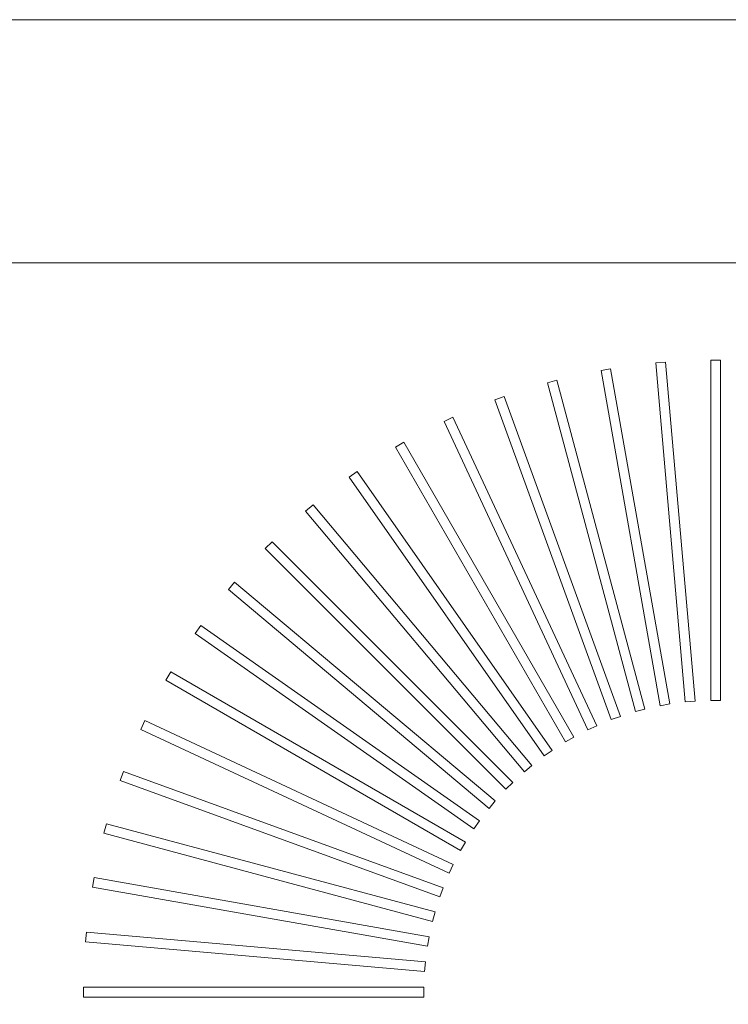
# Model space of a CAD drawing. Header units: millimetres. Extents: x -750 to 72845, y -24282 to 18874.
# Tile 146 of 154: x 70788 to 70934, y 14815 to 15018. Entities that reach past the tile are written whole.
import ezdxf

# ---------------------------------------------------------------- set-up
doc = ezdxf.new("R2010")
doc.units = ezdxf.units.MM
doc.header["$MEASUREMENT"] = 0
doc.layers.add('IRISH HOUSE_HYD AIRPORT_DRAINAGE LAYOUT 1$0$GREY SCALE', color=8, linetype='Continuous')
doc.layers.add('IRISH HOUSE_HYD AIRPORT_DRAINAGE LAYOUT 1$0$GREYSCALE', color=8, linetype='Continuous', lineweight=0)
doc.layers.add('M-MEP-ELPR-EQUIP', color=6, linetype='Continuous', lineweight=20)

# ---------------------------------------------------------------- blocks, each defined once
blk = doc.blocks.new('IRISH HOUSE_HYD AIRPORT_DRAINAGE LAYOUT 1$0$FLOOR PLAN')
at = {"layer": 'IRISH HOUSE_HYD AIRPORT_DRAINAGE LAYOUT 1$0$GREYSCALE', "color": 8, "lineweight": 0}
for p, q in [((20504.5, 14968.01), (21074.88, 14968.01)), ((20921.17, 14947.55), (20919.18, 14947.37)), ((20921.17, 14947.55, 902.48), (20919.18, 14947.37, 902.48)), ((20919.18, 14947.37), (20925.29, 14877.47)), ((20919.18, 14947.37, 902.48), (20925.29, 14877.47, 902.48)), ((20927.29, 14877.65), (20921.17, 14947.55)), ((20927.29, 14877.65, 902.48), (20921.17, 14947.55, 902.48)), ((20932.53, 14947.96), (20930.53, 14947.96)), ((20930.53, 14947.96), (20930.53, 14877.79)), ((20932.53, 14947.96, 902.48), (20930.53, 14947.96, 902.48)), ((20930.53, 14947.96, 902.48), (20930.53, 14877.79, 902.48)), ((20932.53, 14877.79), (20932.53, 14947.96)), ((20932.53, 14877.79, 902.48), (20932.53, 14947.96, 902.48)), ((20909.89, 14946.15), (20907.92, 14945.8)), ((20909.89, 14946.15, 902.48), (20907.92, 14945.8, 902.48)), ((20907.92, 14945.8), (20920.1, 14876.7)), ((20907.92, 14945.8, 902.48), (20920.1, 14876.7, 902.48)), ((20922.08, 14877.05), (20909.89, 14946.15)), ((20922.08, 14877.05, 902.48), (20909.89, 14946.15, 902.48)), ((20898.77, 14943.78), (20896.84, 14943.26)), ((20898.77, 14943.78, 902.48), (20896.84, 14943.26, 902.48)), ((20896.84, 14943.26), (20915, 14875.48)), ((20896.84, 14943.26, 902.48), (20915, 14875.48, 902.48)), ((20916.93, 14876), (20898.77, 14943.78)), ((20916.93, 14876, 902.48), (20898.77, 14943.78, 902.48)), ((20887.9, 14940.44), (20886.02, 14939.75)), ((20887.9, 14940.44, 902.48), (20886.02, 14939.75, 902.48)), ((20911.9, 14874.5), (20887.9, 14940.44)), ((20911.9, 14874.5, 902.48), (20887.9, 14940.44, 902.48)), ((20886.02, 14939.75), (20910.02, 14873.82)), ((20886.02, 14939.75, 902.48), (20910.02, 14873.82, 902.48)), ((20877.37, 14936.17), (20875.55, 14935.32)), ((20877.37, 14936.17, 902.48), (20875.55, 14935.32, 902.48)), ((20907.02, 14872.58), (20877.37, 14936.17)), ((20907.02, 14872.58, 902.48), (20877.37, 14936.17, 902.48)), ((20875.55, 14935.32), (20905.21, 14871.73)), ((20875.55, 14935.32, 902.48), (20905.21, 14871.73, 902.48)), ((20867.24, 14931), (20865.51, 14930)), ((20867.24, 14931, 902.48), (20865.51, 14930, 902.48)), ((20865.51, 14930), (20900.59, 14869.23)), ((20865.51, 14930, 902.48), (20900.59, 14869.23, 902.48)), ((20902.33, 14870.23), (20867.24, 14931)), ((20902.33, 14870.23, 902.48), (20867.24, 14931, 902.48)), ((20857.61, 14924.96), (20855.97, 14923.81)), ((20857.61, 14924.96, 902.48), (20855.97, 14923.81, 902.48)), ((20897.86, 14867.48), (20857.61, 14924.96)), ((20897.86, 14867.48, 902.48), (20857.61, 14924.96, 902.48)), ((20855.97, 14923.81), (20896.21, 14866.33)), ((20855.97, 14923.81, 902.48), (20896.21, 14866.33, 902.48)), ((20848.54, 14918.11), (20847, 14916.82)), ((20848.54, 14918.11, 902.48), (20847, 14916.82, 902.48)), ((20893.64, 14864.36), (20848.54, 14918.11)), ((20893.64, 14864.36, 902.48), (20848.54, 14918.11, 902.48)), ((20847, 14916.82), (20892.1, 14863.07)), ((20847, 14916.82, 902.48), (20892.1, 14863.07, 902.48)), ((20840.09, 14910.5), (20838.68, 14909.08)), ((20840.09, 14910.5, 902.48), (20838.68, 14909.08, 902.48)), ((20889.71, 14860.88), (20840.09, 14910.5)), ((20889.71, 14860.88, 902.48), (20840.09, 14910.5, 902.48)), ((20838.68, 14909.08), (20888.29, 14859.46)), ((20838.68, 14909.08, 902.48), (20888.29, 14859.46, 902.48)), ((20832.35, 14902.17), (20831.06, 14900.64)), ((20832.35, 14902.17, 902.48), (20831.06, 14900.64, 902.48)), ((20886.1, 14857.07), (20832.35, 14902.17)), ((20886.1, 14857.07, 902.48), (20832.35, 14902.17, 902.48)), ((20831.06, 14900.64), (20884.81, 14855.53)), ((20831.06, 14900.64, 902.48), (20884.81, 14855.53, 902.48)), ((20825.36, 14893.21), (20824.21, 14891.57)), ((20825.36, 14893.21, 902.48), (20824.21, 14891.57, 902.48)), ((20824.21, 14891.57), (20881.69, 14851.32)), ((20824.21, 14891.57, 902.48), (20881.69, 14851.32, 902.48)), ((20882.84, 14852.96), (20825.36, 14893.21)), ((20882.84, 14852.96, 902.48), (20825.36, 14893.21, 902.48)), ((20819.18, 14883.67), (20818.18, 14881.93)), ((20819.18, 14883.67, 902.48), (20818.18, 14881.93, 902.48)), ((20879.95, 14848.58), (20819.18, 14883.67)), ((20879.95, 14848.58, 902.48), (20819.18, 14883.67, 902.48)), ((20818.18, 14881.93), (20878.94, 14846.85)), ((20818.18, 14881.93, 902.48), (20878.94, 14846.85, 902.48)), ((20925.29, 14877.47), (20927.29, 14877.65)), ((20925.29, 14877.47, 902.48), (20927.29, 14877.65, 902.48)), ((20930.53, 14877.79), (20932.53, 14877.79)), ((20930.53, 14877.79, 902.48), (20932.53, 14877.79, 902.48)), ((20915, 14875.48), (20916.93, 14876)), ((20915, 14875.48, 902.48), (20916.93, 14876, 902.48)), ((20920.1, 14876.7), (20922.08, 14877.05)), ((20920.1, 14876.7, 902.48), (20922.08, 14877.05, 902.48)), ((20813.85, 14873.62), (20813, 14871.81)), ((20813.85, 14873.62, 902.48), (20813, 14871.81, 902.48)), ((20877.45, 14843.97), (20813.85, 14873.62)), ((20877.45, 14843.97, 902.48), (20813.85, 14873.62, 902.48)), ((20910.02, 14873.82), (20911.9, 14874.5)), ((20910.02, 14873.82, 902.48), (20911.9, 14874.5, 902.48)), ((20813, 14871.81), (20876.6, 14842.15)), ((20813, 14871.81, 902.48), (20876.6, 14842.15, 902.48)), ((20905.21, 14871.73), (20907.02, 14872.58)), ((20905.21, 14871.73, 902.48), (20907.02, 14872.58, 902.48)), ((20900.59, 14869.23), (20902.33, 14870.23)), ((20900.59, 14869.23, 902.48), (20902.33, 14870.23, 902.48)), ((20896.21, 14866.33), (20897.86, 14867.48)), ((20896.21, 14866.33, 902.48), (20897.86, 14867.48, 902.48)), ((20809.42, 14863.15), (20808.73, 14861.27)), ((20809.42, 14863.15, 902.48), (20808.73, 14861.27, 902.48)), ((20875.36, 14839.15), (20809.42, 14863.15)), ((20875.36, 14839.15, 902.48), (20809.42, 14863.15, 902.48)), ((20892.1, 14863.07), (20893.64, 14864.36)), ((20892.1, 14863.07, 902.48), (20893.64, 14864.36, 902.48)), ((20808.73, 14861.27), (20874.67, 14837.27)), ((20808.73, 14861.27, 902.48), (20874.67, 14837.27, 902.48)), ((20888.29, 14859.46), (20889.71, 14860.88)), ((20888.29, 14859.46, 902.48), (20889.71, 14860.88, 902.48)), ((20884.81, 14855.53), (20886.1, 14857.07)), ((20884.81, 14855.53, 902.48), (20886.1, 14857.07, 902.48)), ((20881.69, 14851.32), (20882.84, 14852.96)), ((20881.69, 14851.32, 902.48), (20882.84, 14852.96, 902.48)), ((20805.92, 14852.34), (20805.4, 14850.4)), ((20805.92, 14852.34, 902.48), (20805.4, 14850.4, 902.48)), ((20873.7, 14834.18), (20805.92, 14852.34)), ((20873.7, 14834.18, 902.48), (20805.92, 14852.34, 902.48)), ((20805.4, 14850.4), (20873.18, 14832.24)), ((20805.4, 14850.4, 902.48), (20873.18, 14832.24, 902.48)), ((20878.94, 14846.85), (20879.95, 14848.58)), ((20878.94, 14846.85, 902.48), (20879.95, 14848.58, 902.48)), ((20876.6, 14842.15), (20877.45, 14843.97)), ((20876.6, 14842.15, 902.48), (20877.45, 14843.97, 902.48)), ((20803.37, 14841.26), (20803.02, 14839.28)), ((20803.37, 14841.26, 902.48), (20803.02, 14839.28, 902.48)), ((20872.47, 14829.07), (20803.37, 14841.26)), ((20872.47, 14829.07, 902.48), (20803.37, 14841.26, 902.48)), ((20803.02, 14839.28), (20872.13, 14827.1)), ((20803.02, 14839.28, 902.48), (20872.13, 14827.1, 902.48)), ((20874.67, 14837.27), (20875.36, 14839.15)), ((20874.67, 14837.27, 902.48), (20875.36, 14839.15, 902.48)), ((20873.18, 14832.24), (20873.7, 14834.18)), ((20873.18, 14832.24, 902.48), (20873.7, 14834.18, 902.48)), ((20801.8, 14830), (20801.63, 14828)), ((20801.8, 14830, 902.48), (20801.63, 14828, 902.48)), ((20871.7, 14823.88), (20801.8, 14830)), ((20871.7, 14823.88, 902.48), (20801.8, 14830, 902.48)), ((20872.13, 14827.1), (20872.47, 14829.07)), ((20872.13, 14827.1, 902.48), (20872.47, 14829.07, 902.48)), ((20801.63, 14828), (20871.53, 14821.88)), ((20801.63, 14828, 902.48), (20871.53, 14821.88, 902.48)), ((20871.53, 14821.88), (20871.7, 14823.88)), ((20871.53, 14821.88, 902.48), (20871.7, 14823.88, 902.48)), ((20801.22, 14818.64), (20801.22, 14816.64)), ((20871.39, 14818.64), (20801.22, 14818.64)), ((20801.22, 14818.64, 902.48), (20801.22, 14816.64, 902.48)), ((20871.39, 14818.64, 902.48), (20801.22, 14818.64, 902.48)), ((20871.39, 14816.64), (20871.39, 14818.64)), ((20871.39, 14816.64, 902.48), (20871.39, 14818.64, 902.48)), ((20801.22, 14816.64), (20871.39, 14816.64)), ((20801.22, 14816.64, 902.48), (20871.39, 14816.64, 902.48))]:
    blk.add_line(p, q, dxfattribs=at)
at = {"layer": 'IRISH HOUSE_HYD AIRPORT_DRAINAGE LAYOUT 1$0$GREYSCALE', "color": 8, "lineweight": 0, "ltscale": 0.25, "invisible_edges": 1}
blk.add_3dface([(21080.39, 15018.13, 902.18), (21074.88, 14968.01, 902.18), (20504.5, 14968.01, 902.18), (20504.5, 15018.13, 902.18)], dxfattribs=at)
at = {"layer": 'IRISH HOUSE_HYD AIRPORT_DRAINAGE LAYOUT 1$0$GREYSCALE', "color": 8, "lineweight": 0}
blk.add_3dface([(21074.88, 14968.01, 902.18), (21074.88, 14266.31, 902.18), (20504.5, 14266.31, 902.18), (20504.5, 14968.01, 902.18)], dxfattribs=at)
blk = doc.blocks.new('IRISH HOUSE_HYD AIRPORT_DRAINAGE LAYOUT 1')
at = {"layer": 'IRISH HOUSE_HYD AIRPORT_DRAINAGE LAYOUT 1$0$GREY SCALE'}
blk.add_blockref('IRISH HOUSE_HYD AIRPORT_DRAINAGE LAYOUT 1$0$FLOOR PLAN', (0, 0), dxfattribs=at)

msp = doc.modelspace()

# ---------------------------------------------------------------- block references
at = {"layer": 'M-MEP-ELPR-EQUIP'}
msp.add_blockref('IRISH HOUSE_HYD AIRPORT_DRAINAGE LAYOUT 1', (50000, 0), dxfattribs=at)

doc.saveas('drawing.dxf')
